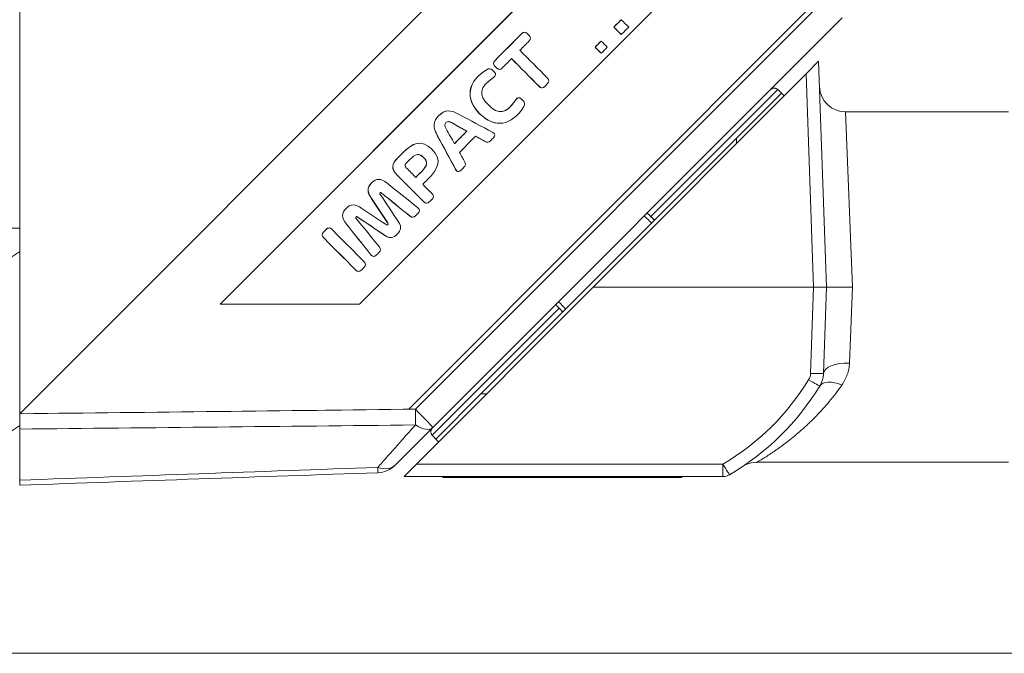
# Model space of a CAD drawing. Header units: millimetres. Extents: x 4 to 836, y 5 to 589.
# Tile 2 of 75: x 145 to 183, y 289 to 313. Entities that reach past the tile are written whole.
import ezdxf

# ---------------------------------------------------------------- set-up
doc = ezdxf.new("R2010")
doc.units = ezdxf.units.MM
doc.layers.add('1', color=7, linetype='Continuous', true_color=0xffffff)

msp = doc.modelspace()

# ---------------------------------------------------------------- linework, layer by layer
at = {"layer": '1', "color": 252, "linetype": 'Continuous', "lineweight": 18}
for p, q in [((144.893, 297.87), (144.893, 380.368)), ((176.593, 313.119), (160.814, 297.34)), ((172.521, 308.482), (174.26, 310.22)), ((174.26, 310.22), (174.356, 310.124)), ((162.672, 298.633), (172.521, 308.482)), ((144.593, 303.919), (144.893, 304.119)), ((160.934, 296.894), (162.672, 298.633)), ((144.593, 297.219), (144.893, 297.419)), ((144.893, 297.28), (144.893, 295.311)), ((160.814, 297.34), (159.367, 295.893)), ((161.04, 296.788), (160.934, 296.894)), ((147.006, 295.193), (147.006, 295.193))]:
    msp.add_line(p, q, dxfattribs=at)
at = {"layer": '1', "color": 18, "linetype": 'Continuous', "lineweight": 18}
for p, q in [((144.893, 297.87), (175.374, 328.37)), ((144.897, 297.87), (175.378, 328.37)), ((175.378, 313.553), (159.887, 298.053)), ((159.887, 298.053), (144.897, 297.87)), ((144.897, 297.87), (144.893, 297.87)), ((161.207, 295.412), (161.207, 295.452)), ((161.957, 295.412), (161.207, 295.412)), ((169.657, 295.412), (161.957, 295.412)), ((170.407, 295.412), (169.657, 295.412)), ((170.407, 295.452), (170.407, 295.412))]:
    msp.add_line(p, q, dxfattribs=at)
at = {"layer": '1', "color": 7, "linetype": 'Continuous', "lineweight": 18}
for p, q in [((152.621, 302.099), (170.292, 319.781)), ((152.625, 302.099), (170.294, 319.779)), ((172.979, 317.092), (157.995, 302.099)), ((152.621, 302.099), (152.625, 302.099)), ((157.995, 302.099), (152.625, 302.099))]:
    msp.add_line(p, q, dxfattribs=at)
at = {"layer": '1', "color": 252, "linetype": 'Continuous', "lineweight": 13}
for p, q in [((160.142, 298.047), (175.628, 313.533)), ((174.108, 310.361), (169.218, 305.471)), ((172.521, 308.286), (172.521, 308.482)), ((144.593, 305.019), (144.893, 305.019)), ((165.683, 301.936), (160.793, 297.046)), ((162.672, 298.633), (162.883, 298.633))]:
    msp.add_line(p, q, dxfattribs=at)
at = {"layer": '1', "color": 163, "linetype": 'Continuous', "lineweight": 18}
for p, q in [((167.79, 312.767), (167.794, 312.767)), ((168.076, 312.481), (168.079, 312.481)), ((167.071, 311.994), (167.075, 311.994)), ((167.304, 312.226), (167.307, 312.226)), ((167.304, 311.762), (167.307, 311.762))]:
    msp.add_line(p, q, dxfattribs=at)
at = {"layer": '1', "color": 5, "linetype": 'Continuous', "lineweight": 18}
for p, q in [((164.352, 312.568), (164.347, 312.568)), ((162.996, 311.165), (162.992, 311.165)), ((163.38, 311.139), (163.385, 311.139)), ((165.02, 310.43), (165.025, 310.43)), ((164.129, 310.045), (164.125, 310.045)), ((161.422, 309.54), (161.417, 309.54)), ((161.563, 309.074), (161.559, 309.074)), ((163.385, 309.062), (163.389, 309.062)), ((162.128, 308.755), (162.125, 308.755)), ((160.315, 308.295), (160.31, 308.295)), ((162.834, 308.359), (162.831, 308.359)), ((162.919, 308.334), (162.923, 308.334)), ((161.801, 307.202), (161.805, 307.202)), ((158.73, 306.899), (158.725, 306.899)), ((158.829, 306.383), (158.825, 306.383)), ((157.746, 305.916), (157.742, 305.916)), ((158.459, 306.154), (158.455, 306.154)), ((160.574, 305.979), (160.578, 305.979)), ((157.901, 305.457), (157.897, 305.457)), ((159.078, 305.224), (159.075, 305.224)), ((159.09, 305.145), (159.087, 305.145)), ((160.034, 305.441), (160.039, 305.441)), ((156.817, 305.027), (156.812, 305.027)), ((159.184, 304.659), (159.188, 304.659)), ((158.533, 303.934), (158.537, 303.934)), ((157.951, 303.355), (157.956, 303.355))]:
    msp.add_line(p, q, dxfattribs=at)
at = {"layer": '1', "color": 27, "linetype": 'Continuous', "lineweight": 18}
for p, q in [((175.203, 310.972), (175.686, 311.455)), ((175.686, 311.455), (175.99, 302.752)), ((175.203, 310.972), (166.996, 302.752)), ((183.007, 309.502), (176.72, 309.502)), ((166.996, 302.752), (160.189, 295.934)), ((166.996, 302.752), (175.49, 302.752)), ((175.49, 302.752), (175.99, 302.752)), ((175.99, 302.752), (175.873, 299.426)), ((173.308, 296.002), (183.007, 296.002)), ((159.707, 295.452), (160.189, 295.934)), ((171.998, 295.452), (159.707, 295.452))]:
    msp.add_line(p, q, dxfattribs=at)
at = {"layer": '1', "color": 5, "linetype": 'Continuous', "lineweight": 13}
for p, q in [((162.904, 311.137), (162.907, 311.137)), ((160.459, 307.744), (160.462, 307.744)), ((160.471, 306.029), (160.474, 306.029)), ((158.431, 303.995), (158.427, 303.995)), ((157.849, 303.404), (157.852, 303.404))]:
    msp.add_line(p, q, dxfattribs=at)
at = {"layer": '1', "color": 27, "linetype": 'Continuous', "lineweight": 13}
for p, q in [((175.49, 302.752), (175.203, 310.972)), ((176.72, 309.502), (176.99, 302.752)), ((175.374, 299.426), (175.49, 302.752)), ((176.99, 302.752), (176.873, 299.824)), ((160.189, 295.934), (171.998, 295.934)), ((171.998, 295.934), (171.998, 295.452))]:
    msp.add_line(p, q, dxfattribs=at)
at = {"layer": '1', "color": 18, "linetype": 'Continuous', "lineweight": 13}
for p, q in [((161.957, 295.452), (161.957, 295.412)), ((169.657, 295.412), (169.657, 295.452))]:
    msp.add_line(p, q, dxfattribs=at)
at = {"layer": '1', "color": 251, "linetype": 'Continuous', "lineweight": 18}
msp.add_line((114.731, 288.642), (203.34, 288.642), dxfattribs=at)
at = {"layer": '1', "color": 27, "linetype": 'Continuous', "lineweight": 18}
for centre, radius, start, end in [((176.72, 310.502), 1, 182, 270.4496), ((174.874, 299.46), 1, 328.634, 358), ((167.189, 304.145), 10, 300.4075, 328.634), ((171.998, 295.952), 0.5, 270, 300.4075)]:
    msp.add_arc(centre, radius, start, end, dxfattribs=at)
at = {"layer": '1', "color": 27, "linetype": 'Continuous', "lineweight": 13}
for centre, radius, start, end in [((174.874, 299.443), 0.5, 328.634, 358), ((167.189, 304.128), 9.5, 300.4075, 328.634)]:
    msp.add_arc(centre, radius, start, end, dxfattribs=at)
at = {"layer": '1', "color": 252, "linetype": 'Continuous', "lineweight": 18}
msp.add_arc((158.66, 296.6), 1, 272, 315, dxfattribs=at)
at = {"layer": '1', "color": 27, "linetype": 'Continuous', "lineweight": 13}
for centre, major_axis, ratio, start_param, end_param in [((176.873, 299.391), (-0.999, 0.035), 0.433473, 4.727525, 6.283185), ((175.374, 299.443), (-0.5, 0.017), 0.034878, 1.572014, 3.141593), ((175.301, 299.2), (-0.427, 0.26), 0.029804, 1.588963, 3.141593), ((176.582, 298.419), (0.854, -0.521), 0.498897, 1.866031, 3.141593), ((171.998, 295.952), (0.253, -0.431), 0.017672, 4.742493, 6.283185)]:
    msp.add_ellipse(centre, major_axis=major_axis, ratio=ratio, start_param=start_param, end_param=end_param, dxfattribs=at)
at = {"layer": '1', "color": 252, "linetype": 'Continuous', "lineweight": 13}
for centre, major_axis, ratio, start_param, end_param in [((160.107, 298.047), (-0.707, 0.707), 0.024685, 3.141593, 4.687709), ((160.107, 298.047), (-0.012, 1), 0.034897, 4.058676, 4.711976), ((160.107, 298.047), (-0.707, 0.707), 0.454746, 2.042533, 3.141593), ((158.66, 296.6), (-0.707, 0.707), 0.663424, 2.19769, 3.141593), ((158.66, 296.6), (-0.035, 0.999), 0.011787, 3.1416, 3.792628)]:
    msp.add_ellipse(centre, major_axis=major_axis, ratio=ratio, start_param=start_param, end_param=end_param, dxfattribs=at)
at = {"layer": '1', "color": 163, "linetype": 'Continuous', "lineweight": 18}
for points in [[(167.79, 312.767), (167.885, 312.862), (167.98, 312.957), (168.076, 313.052)], [(168.076, 312.481), (167.98, 312.576), (167.885, 312.672), (167.79, 312.767)], [(167.794, 312.767), (167.889, 312.862), (167.984, 312.957), (168.079, 313.052)], [(168.079, 312.481), (167.984, 312.576), (167.889, 312.672), (167.794, 312.767)], [(168.079, 313.052), (168.174, 312.957), (168.269, 312.862), (168.364, 312.767)], [(168.364, 312.767), (168.269, 312.672), (168.174, 312.576), (168.079, 312.481)], [(167.071, 311.994), (167.149, 312.072), (167.226, 312.149), (167.304, 312.226)], [(167.304, 311.762), (167.226, 311.839), (167.149, 311.917), (167.071, 311.994)], [(167.075, 311.994), (167.152, 312.072), (167.23, 312.149), (167.307, 312.226)], [(167.307, 311.762), (167.23, 311.839), (167.152, 311.917), (167.075, 311.994)], [(167.307, 312.226), (167.384, 312.149), (167.462, 312.072), (167.539, 311.994)], [(167.539, 311.994), (167.462, 311.917), (167.384, 311.839), (167.307, 311.762)]]:
    msp.add_open_spline(points, degree=3, dxfattribs=at)
at = {"layer": '1', "color": 5, "linetype": 'Continuous', "lineweight": 18}
for points, knots in [([(163.382, 311.139), (163.346, 311.139), (163.311, 311.156), (163.277, 311.189), (163.252, 311.215), (163.226, 311.241), (163.2, 311.266), (163.134, 311.333), (163.134, 311.407), (163.2, 311.473), (163.548, 311.822), (163.896, 312.17), (164.244, 312.519), (164.277, 312.551), (164.311, 312.568), (164.345, 312.568)], [0, 0, 0, 0, 0.05772, 0.05772, 0.05772, 0.110836, 0.110836, 0.110836, 0.225382, 0.225382, 0.225382, 0.944116, 0.944116, 0.944116, 1, 1, 1, 1]), ([(163.849, 311.552), (163.729, 311.431), (163.608, 311.31), (163.487, 311.189), (163.421, 311.123), (163.347, 311.123), (163.281, 311.189), (163.255, 311.215), (163.229, 311.241), (163.204, 311.266), (163.137, 311.333), (163.137, 311.407), (163.203, 311.473), (163.552, 311.822), (163.9, 312.17), (164.248, 312.519), (164.314, 312.585), (164.388, 312.585), (164.454, 312.519)], [0, 0, 0, 0, 0.182671, 0.182671, 0.182671, 0.266478, 0.266478, 0.266478, 0.305409, 0.305409, 0.305409, 0.389366, 0.389366, 0.389366, 0.916165, 0.916165, 0.916165, 1, 1, 1, 1]), ([(164.454, 312.519), (164.48, 312.493), (164.506, 312.467), (164.532, 312.441), (164.598, 312.375), (164.598, 312.301), (164.532, 312.235), (164.411, 312.113), (164.29, 311.992), (164.169, 311.872)], [0, 0, 0, 0, 0.127562, 0.127562, 0.127562, 0.401794, 0.401794, 0.401794, 1, 1, 1, 1]), ([(164.169, 311.872), (164.526, 311.514), (164.884, 311.157), (165.241, 310.8), (165.307, 310.733), (165.307, 310.659), (165.241, 310.593), (165.203, 310.555), (165.166, 310.517), (165.128, 310.48), (165.062, 310.413), (164.987, 310.413), (164.921, 310.479), (164.564, 310.837), (164.207, 311.194), (163.849, 311.552)], [0, 0, 0, 0, 0.413825, 0.413825, 0.413825, 0.478125, 0.478125, 0.478125, 0.521836, 0.521836, 0.521836, 0.586136, 0.586136, 0.586136, 1, 1, 1, 1]), ([(162.907, 311.137), (162.983, 311.183), (163.051, 311.17), (163.112, 311.11), (163.137, 311.085), (163.162, 311.06), (163.187, 311.034), (163.26, 310.962), (163.247, 310.886), (163.157, 310.826), (162.593, 310.454), (162.579, 310.143), (163.333, 309.389), (163.644, 309.403), (164.016, 309.967), (164.075, 310.058), (164.151, 310.07), (164.224, 309.997), (164.249, 309.972), (164.274, 309.947), (164.299, 309.922), (164.36, 309.861), (164.37, 309.788), (164.318, 309.703)], [0, 0, 0, 0, 0.058732, 0.058732, 0.058732, 0.086494, 0.086494, 0.086494, 0.151998, 0.151998, 0.151998, 0.498094, 0.498094, 0.844051, 0.844051, 0.844051, 0.909595, 0.909595, 0.909595, 0.937357, 0.937357, 0.937357, 1, 1, 1, 1]), ([(165.019, 310.43), (164.985, 310.43), (164.95, 310.447), (164.918, 310.479), (164.561, 310.837), (164.203, 311.194), (163.846, 311.552)], [0, 0, 0, 0, 0.070718, 0.070718, 0.070718, 1, 1, 1, 1]), ([(163.388, 309.062), (163.131, 309.061), (162.866, 309.183), (162.039, 310.01), (162.148, 310.683), (162.904, 311.137)], [0, 0, 0, 0, 0.299293, 0.299293, 1, 1, 1, 1]), ([(164.318, 309.703), (163.865, 308.96), (163.197, 308.855), (162.042, 310.01), (162.151, 310.683), (162.907, 311.137)], [0, 0, 0, 0, 0.498009, 0.498009, 1, 1, 1, 1]), ([(163.427, 309.509), (163.617, 309.51), (163.805, 309.654), (164.012, 309.967), (164.045, 310.017), (164.082, 310.043), (164.121, 310.044)], [0, 0, 0, 0, 0.842983, 0.842983, 0.842983, 1, 1, 1, 1]), ([(161.798, 307.202), (161.759, 307.203), (161.722, 307.23), (161.695, 307.281), (161.464, 307.711), (161.233, 308.14), (161.001, 308.569), (160.805, 308.93), (160.822, 309.133), (161.166, 309.477), (161.281, 309.54), (161.418, 309.54)], [0, 0, 0, 0, 0.047063, 0.047063, 0.047063, 0.545366, 0.545366, 0.545366, 0.840544, 0.840544, 1, 1, 1, 1]), ([(161.839, 307.938), (161.908, 307.815), (161.976, 307.692), (162.045, 307.569), (162.087, 307.495), (162.078, 307.427), (162.017, 307.366), (161.979, 307.328), (161.94, 307.289), (161.902, 307.251), (161.828, 307.176), (161.748, 307.189), (161.698, 307.281), (161.467, 307.711), (161.236, 308.14), (161.004, 308.569), (160.808, 308.93), (160.825, 309.133), (161.272, 309.58), (161.478, 309.603), (161.836, 309.401)], [0, 0, 0, 0, 0.099151, 0.099151, 0.099151, 0.151582, 0.151582, 0.151582, 0.189943, 0.189943, 0.189943, 0.24874, 0.24874, 0.24874, 0.592414, 0.592414, 0.592414, 0.795994, 0.795994, 1, 1, 1, 1]), ([(161.836, 309.401), (162.265, 309.17), (162.694, 308.939), (163.124, 308.707), (163.215, 308.657), (163.228, 308.578), (163.154, 308.504), (163.115, 308.465), (163.076, 308.426), (163.037, 308.387), (162.977, 308.326), (162.909, 308.318), (162.834, 308.359)], [0, 0, 0, 0, 0.696265, 0.696265, 0.696265, 0.815256, 0.815256, 0.815256, 0.894008, 0.894008, 0.894008, 1, 1, 1, 1]), ([(161.563, 309.074), (161.435, 309.144), (161.377, 309.145), (161.261, 309.028), (161.262, 308.971), (161.331, 308.843)], [0, 0, 0, 0, 0.499807, 0.499807, 1, 1, 1, 1]), ([(160.471, 306.029), (160.127, 306.374), (159.782, 306.719), (159.437, 307.063), (159.204, 307.297), (159.222, 307.492), (159.463, 307.734), (159.514, 307.785), (159.565, 307.836), (159.616, 307.886), (159.871, 308.142), (160.089, 308.293), (160.305, 308.295)], [0, 0, 0, 0, 0.44939, 0.44939, 0.44939, 0.688879, 0.688879, 0.688879, 0.755259, 0.755259, 0.755259, 1, 1, 1, 1]), ([(160.474, 306.029), (160.13, 306.374), (159.786, 306.719), (159.441, 307.063), (159.207, 307.297), (159.226, 307.492), (159.467, 307.734), (159.518, 307.785), (159.569, 307.836), (159.62, 307.886), (160.056, 308.324), (160.385, 308.455), (161.177, 307.662), (161.048, 307.331), (160.612, 306.894), (160.55, 306.832), (160.489, 306.771), (160.427, 306.71)], [0, 0, 0, 0, 0.26844, 0.26844, 0.26844, 0.411497, 0.411497, 0.411497, 0.451149, 0.451149, 0.451149, 0.701467, 0.701467, 0.952147, 0.952147, 0.952147, 1, 1, 1, 1]), ([(160.462, 307.744), (160.286, 307.92), (160.149, 307.889), (159.918, 307.658), (159.875, 307.615), (159.833, 307.573), (159.791, 307.531), (159.714, 307.453), (159.739, 307.398), (159.806, 307.332), (159.924, 307.214), (160.041, 307.096), (160.159, 306.978)], [0, 0, 0, 0, 0.413632, 0.413632, 0.413632, 0.528856, 0.528856, 0.528856, 0.678778, 0.678778, 0.678778, 1, 1, 1, 1]), ([(160.156, 306.978), (160.229, 307.051), (160.302, 307.124), (160.375, 307.197), (160.606, 307.428), (160.635, 307.568), (160.459, 307.744)], [0, 0, 0, 0, 0.324315, 0.324315, 0.324315, 1, 1, 1, 1]), ([(160.159, 306.978), (160.232, 307.051), (160.305, 307.124), (160.378, 307.197), (160.61, 307.428), (160.638, 307.568), (160.462, 307.744)], [0, 0, 0, 0, 0.324315, 0.324315, 0.324315, 1, 1, 1, 1]), ([(158.455, 306.154), (158.275, 306.417), (158.269, 306.578), (158.543, 306.853), (158.632, 306.9), (158.728, 306.899)], [0, 0, 0, 0, 0.667023, 0.667023, 1, 1, 1, 1]), ([(158.459, 306.154), (158.279, 306.417), (158.272, 306.578), (158.638, 306.945), (158.81, 306.948), (159.055, 306.751), (159.45, 306.436), (159.845, 306.121), (160.241, 305.806), (160.317, 305.745), (160.322, 305.669), (160.252, 305.6), (160.216, 305.564), (160.18, 305.528), (160.144, 305.492), (160.08, 305.428), (160.011, 305.423), (159.939, 305.482), (159.569, 305.782), (159.199, 306.083), (158.829, 306.383)], [0, 0, 0, 0, 0.137824, 0.137824, 0.275635, 0.275635, 0.275635, 0.583207, 0.583207, 0.583207, 0.632207, 0.632207, 0.632207, 0.663056, 0.663056, 0.663056, 0.709871, 0.709871, 0.709871, 1, 1, 1, 1]), ([(160.427, 306.71), (160.549, 306.588), (160.67, 306.467), (160.791, 306.346), (160.857, 306.28), (160.857, 306.206), (160.791, 306.139), (160.754, 306.103), (160.718, 306.066), (160.681, 306.029), (160.615, 305.963), (160.541, 305.963), (160.474, 306.029)], [0, 0, 0, 0, 0.450739, 0.450739, 0.450739, 0.657245, 0.657245, 0.657245, 0.793455, 0.793455, 0.793455, 1, 1, 1, 1]), ([(158.779, 306.336), (159.023, 305.971), (159.266, 305.606), (159.509, 305.24), (159.618, 305.075), (159.593, 304.94), (159.296, 304.643), (159.16, 304.617), (158.996, 304.727), (158.631, 304.97), (158.266, 305.214), (157.901, 305.457)], [0, 0, 0, 0, 0.361895, 0.361895, 0.361895, 0.500133, 0.500133, 0.638066, 0.638066, 0.638066, 1, 1, 1, 1]), ([(158.829, 306.383), (158.811, 306.397), (158.795, 306.397), (158.766, 306.367), (158.767, 306.353), (158.779, 306.336)], [0, 0, 0, 0, 0.510903, 0.510903, 1, 1, 1, 1]), ([(160.033, 305.441), (160.001, 305.441), (159.969, 305.455), (159.935, 305.482), (159.565, 305.782), (159.195, 306.083), (158.825, 306.383)], [0, 0, 0, 0, 0.06926, 0.06926, 0.06926, 1, 1, 1, 1]), ([(158.427, 303.995), (158.113, 304.39), (157.798, 304.786), (157.483, 305.181), (157.286, 305.427), (157.289, 305.598), (157.562, 305.871), (157.647, 305.915), (157.741, 305.916)], [0, 0, 0, 0, 0.599584, 0.599584, 0.599584, 0.867767, 0.867767, 1, 1, 1, 1]), ([(158.431, 303.995), (158.116, 304.39), (157.802, 304.786), (157.486, 305.181), (157.289, 305.427), (157.293, 305.598), (157.659, 305.964), (157.82, 305.958), (158.083, 305.778)], [0, 0, 0, 0, 0.527315, 0.527315, 0.527315, 0.763174, 0.763174, 1, 1, 1, 1]), ([(158.083, 305.778), (158.392, 305.571), (158.702, 305.364), (159.011, 305.157), (159.053, 305.13), (159.076, 305.13), (159.09, 305.145)], [0, 0, 0, 0, 0.927557, 0.927557, 0.927557, 1, 1, 1, 1]), ([(157.901, 305.457), (157.884, 305.469), (157.87, 305.471), (157.841, 305.441), (157.84, 305.426), (157.854, 305.407)], [0, 0, 0, 0, 0.486654, 0.486654, 1, 1, 1, 1]), ([(157.854, 305.407), (158.154, 305.037), (158.455, 304.667), (158.755, 304.297), (158.813, 304.225), (158.809, 304.155), (158.745, 304.091), (158.709, 304.056), (158.673, 304.02), (158.637, 303.984), (158.568, 303.914), (158.491, 303.919), (158.431, 303.995)], [0, 0, 0, 0, 0.696183, 0.696183, 0.696183, 0.808446, 0.808446, 0.808446, 0.882625, 0.882625, 0.882625, 1, 1, 1, 1]), ([(159.187, 304.659), (159.125, 304.659), (159.062, 304.681), (158.993, 304.727), (158.628, 304.97), (158.263, 305.214), (157.897, 305.457)], [0, 0, 0, 0, 0.137676, 0.137676, 0.137676, 1, 1, 1, 1]), ([(157.849, 303.404), (157.431, 303.822), (157.014, 304.24), (156.597, 304.657), (156.53, 304.724), (156.53, 304.798), (156.596, 304.864), (156.634, 304.902), (156.672, 304.94), (156.709, 304.977), (156.742, 305.01), (156.777, 305.027), (156.813, 305.027)], [0, 0, 0, 0, 0.775376, 0.775376, 0.775376, 0.878538, 0.878538, 0.878538, 0.948504, 0.948504, 0.948504, 1, 1, 1, 1]), ([(157.852, 303.404), (157.435, 303.822), (157.017, 304.24), (156.6, 304.657), (156.534, 304.724), (156.534, 304.798), (156.6, 304.864), (156.638, 304.902), (156.675, 304.94), (156.713, 304.977), (156.779, 305.044), (156.853, 305.044), (156.92, 304.977)], [0, 0, 0, 0, 0.73731, 0.73731, 0.73731, 0.835407, 0.835407, 0.835407, 0.901939, 0.901939, 0.901939, 1, 1, 1, 1]), ([(156.92, 304.977), (157.337, 304.56), (157.754, 304.142), (158.172, 303.725), (158.238, 303.658), (158.238, 303.584), (158.172, 303.518), (158.134, 303.48), (158.096, 303.442), (158.059, 303.405), (157.992, 303.338), (157.918, 303.338), (157.852, 303.404)], [0, 0, 0, 0, 0.737359, 0.737359, 0.737359, 0.835462, 0.835462, 0.835462, 0.901998, 0.901998, 0.901998, 1, 1, 1, 1])]:
    msp.add_open_spline(points, degree=3, knots=knots, dxfattribs=at)
for points in [[(162.904, 311.137), (162.935, 311.156), (162.965, 311.165), (162.994, 311.165)], [(161.559, 309.074), (161.492, 309.11), (161.445, 309.128), (161.406, 309.128)], [(162.125, 308.755), (161.936, 308.862), (161.748, 308.968), (161.559, 309.074)], [(162.128, 308.755), (161.94, 308.862), (161.751, 308.968), (161.563, 309.074)], [(161.331, 308.843), (161.437, 308.654), (161.543, 308.465), (161.649, 308.276)], [(161.648, 308.278), (161.807, 308.437), (161.966, 308.596), (162.125, 308.755)], [(161.649, 308.276), (161.809, 308.436), (161.969, 308.596), (162.128, 308.755)], [(162.466, 308.566), (162.257, 308.356), (162.048, 308.147), (161.839, 307.938)], [(162.831, 308.359), (162.709, 308.427), (162.587, 308.496), (162.465, 308.564)], [(162.834, 308.359), (162.712, 308.428), (162.589, 308.497), (162.466, 308.566)], [(160.459, 307.744), (160.384, 307.819), (160.316, 307.856), (160.244, 307.857)], [(158.825, 306.383), (158.817, 306.39), (158.809, 306.393), (158.801, 306.393)], [(159.075, 305.224), (158.868, 305.534), (158.662, 305.844), (158.455, 306.154)], [(159.078, 305.224), (158.872, 305.534), (158.665, 305.844), (158.459, 306.154)], [(160.578, 305.979), (160.542, 305.978), (160.505, 305.995), (160.471, 306.029)], [(157.897, 305.457), (157.889, 305.463), (157.881, 305.467), (157.874, 305.467)], [(159.087, 305.145), (159.102, 305.159), (159.104, 305.184), (159.075, 305.224)], [(159.09, 305.145), (159.105, 305.159), (159.107, 305.184), (159.078, 305.224)], [(158.533, 303.934), (158.496, 303.934), (158.459, 303.955), (158.427, 303.995)], [(157.952, 303.355), (157.917, 303.355), (157.882, 303.371), (157.849, 303.404)]]:
    msp.add_open_spline(points, degree=3, dxfattribs=at)
at = {"layer": '1', "color": 252, "linetype": 'Continuous', "lineweight": 18}
for points, knots in [([(173.83, 310.356), (173.835, 310.361), (173.84, 310.365), (173.85, 310.373), (173.855, 310.377), (173.871, 310.388), (173.882, 310.394), (173.9, 310.402), (173.905, 310.404), (173.918, 310.408), (173.924, 310.409), (173.943, 310.413), (173.955, 310.415), (173.981, 310.415), (173.994, 310.414), (174.019, 310.41), (174.031, 310.406), (174.049, 310.399), (174.055, 310.397), (174.067, 310.391), (174.072, 310.388), (174.089, 310.378), (174.099, 310.37), (174.108, 310.361)], [0, 0, 0, 0, 0.0625, 0.0625, 0.125, 0.125, 0.25, 0.25, 0.3125, 0.3125, 0.375, 0.375, 0.5, 0.5, 0.625, 0.625, 0.75, 0.75, 0.8125, 0.8125, 0.875, 0.875, 1, 1, 1, 1]), ([(144.893, 297.28), (144.893, 297.323), (144.893, 297.413), (144.893, 297.509), (144.893, 297.61), (144.893, 297.712), (144.893, 297.817), (144.893, 297.87)], [0, 0, 0, 0, 0.25, 0.5, 0.5, 0.75, 1, 1, 1, 1]), ([(160.797, 297.323), (160.793, 297.319), (160.789, 297.314), (160.78, 297.304), (160.777, 297.299), (160.766, 297.283), (160.76, 297.272), (160.752, 297.254), (160.75, 297.248), (160.746, 297.236), (160.745, 297.23), (160.741, 297.211), (160.739, 297.198), (160.739, 297.173), (160.74, 297.16), (160.744, 297.135), (160.747, 297.122), (160.754, 297.105), (160.757, 297.099), (160.763, 297.087), (160.766, 297.081), (160.776, 297.065), (160.784, 297.055), (160.793, 297.046)], [0, 0, 0, 0, 0.0625, 0.0625, 0.125, 0.125, 0.25, 0.25, 0.3125, 0.3125, 0.375, 0.375, 0.5, 0.5, 0.625, 0.625, 0.75, 0.75, 0.8125, 0.8125, 0.875, 0.875, 1, 1, 1, 1]), ([(144.893, 295.119), (144.893, 295.119), (144.893, 295.127), (144.893, 295.152), (144.893, 295.185), (144.893, 295.225), (144.893, 295.28), (144.893, 295.311)], [0, 0, 0, 0, 0.25, 0.5, 0.5, 0.75, 1, 1, 1, 1])]:
    msp.add_open_spline(points, degree=3, knots=knots, dxfattribs=at)
for points in [[(174.108, 310.361), (174.159, 310.314), (174.209, 310.267), (174.26, 310.22)], [(169.077, 305.603), (169.173, 305.51), (169.269, 305.417), (169.365, 305.325)], [(169.218, 305.471), (169.267, 305.422), (169.316, 305.373), (169.365, 305.325)], [(165.829, 301.789), (165.736, 301.885), (165.644, 301.981), (165.551, 302.077)], [(165.683, 301.936), (165.732, 301.887), (165.78, 301.838), (165.829, 301.789)], [(160.793, 297.046), (160.84, 296.995), (160.887, 296.945), (160.934, 296.894)], [(158.695, 295.601), (154.094, 295.44), (149.494, 295.28), (144.893, 295.119)]]:
    msp.add_open_spline(points, degree=3, dxfattribs=at)
at = {"layer": '1', "color": 252, "linetype": 'Continuous', "lineweight": 13}
for points, knots in [([(169.254, 305.214), (169.158, 305.306), (169.062, 305.399), (168.966, 305.492), (168.966, 305.492), (168.966, 305.492)], [0, 0, 0, 0, 0.99972, 0.99972, 1, 1, 1, 1]), ([(158.695, 295.806), (158.804, 295.928), (158.916, 296.054), (159.145, 296.314), (159.263, 296.447), (159.505, 296.72), (159.629, 296.86), (159.882, 297.146), (160.011, 297.291), (160.142, 297.439)], [0, 0, 0, 0, 0.25, 0.25, 0.5, 0.5, 0.75, 0.75, 1, 1, 1, 1])]:
    msp.add_open_spline(points, degree=3, knots=knots, dxfattribs=at)
at = {"layer": '1', "color": 27, "linetype": 'Continuous', "lineweight": 18}
for points, knots in [([(176.99, 302.752), (176.986, 302.752), (176.982, 302.752), (176.974, 302.752), (176.97, 302.752), (176.957, 302.752), (176.933, 302.752), (176.908, 302.752), (176.859, 302.752), (176.827, 302.752), (176.778, 302.752), (176.762, 302.752), (176.73, 302.752), (176.714, 302.752), (176.667, 302.752), (176.606, 302.752), (176.532, 302.752), (176.49, 302.752), (176.461, 302.752), (176.447, 302.752), (176.379, 302.752), (176.329, 302.752), (176.259, 302.752), (176.237, 302.752), (176.206, 302.752), (176.196, 302.752), (176.176, 302.752), (176.167, 302.752), (176.122, 302.752), (176.091, 302.752), (176.06, 302.752), (176.054, 302.752), (176.042, 302.752), (176.037, 302.752), (176.023, 302.752), (176.015, 302.752), (175.996, 302.752), (175.99, 302.752), (175.99, 302.752)], [0, 0, 0, 0, 0.007812, 0.007812, 0.015625, 0.015625, 0.03125, 0.0625, 0.0625, 0.125, 0.125, 0.15625, 0.15625, 0.1875, 0.1875, 0.25, 0.3125, 0.34375, 0.34375, 0.375, 0.375, 0.5, 0.5, 0.5625, 0.5625, 0.59375, 0.59375, 0.625, 0.625, 0.75, 0.75, 0.78125, 0.78125, 0.8125, 0.8125, 0.875, 0.875, 1, 1, 1, 1]), ([(172.843, 295.887), (172.872, 295.903), (172.995, 295.961), (173.157, 296.008), (173.284, 295.997), (173.307, 295.994)], [0, 0, 0, 0, 0.205923, 0.855058, 1, 1, 1, 1])]:
    msp.add_open_spline(points, degree=3, knots=knots, dxfattribs=at)
at = {"layer": '1', "color": 252, "linetype": 'Continuous', "lineweight": 13}
for points in [[(165.662, 302.188), (165.755, 302.092), (165.847, 301.996), (165.94, 301.9)], [(144.963, 297.871), (150.022, 297.928), (155.082, 297.987), (160.142, 298.047)], [(160.142, 297.439), (155.059, 297.385), (149.976, 297.332), (144.893, 297.28)], [(144.893, 295.311), (149.494, 295.476), (154.094, 295.641), (158.695, 295.806)]]:
    msp.add_open_spline(points, degree=3, dxfattribs=at)
at = {"layer": '1', "color": 27, "linetype": 'Continuous', "lineweight": 13}
for points, knots in [([(176.582, 298.978), (176.625, 299.04), (176.664, 299.105), (176.707, 299.189), (176.716, 299.206), (176.732, 299.24), (176.755, 299.291), (176.775, 299.344), (176.812, 299.45), (176.832, 299.522), (176.861, 299.67), (176.87, 299.746), (176.873, 299.824)], [0, 0, 0, 0, 0.25, 0.25, 0.3125, 0.3125, 0.375, 0.5, 0.5, 0.75, 0.75, 1, 1, 1, 1]), ([(176.582, 298.978), (176.425, 298.754), (176.263, 298.543), (175.932, 298.146), (175.764, 297.959), (175.508, 297.696), (175.422, 297.61), (175.293, 297.487), (175.25, 297.446), (175.165, 297.367), (175.122, 297.328), (174.994, 297.213), (174.909, 297.139), (174.742, 296.999), (174.659, 296.931), (174.496, 296.803), (174.415, 296.741), (174.258, 296.624), (174.182, 296.569), (174.07, 296.49), (174.034, 296.465), (173.98, 296.428), (173.962, 296.416), (173.927, 296.392), (173.91, 296.381), (173.824, 296.323), (173.76, 296.281), (173.641, 296.205), (173.587, 296.171), (173.49, 296.112), (173.448, 296.086), (173.395, 296.055), (173.38, 296.046), (173.36, 296.034), (173.353, 296.03), (173.342, 296.023), (173.337, 296.02), (173.314, 296.007), (173.305, 296.002), (173.305, 296.002)], [0, 0, 0, 0, 0.125014, 0.125014, 0.250028, 0.250028, 0.312535, 0.312535, 0.343788, 0.343788, 0.375042, 0.375042, 0.437549, 0.437549, 0.500056, 0.500056, 0.562563, 0.562563, 0.625069, 0.625069, 0.656323, 0.656323, 0.67195, 0.67195, 0.687576, 0.687576, 0.750083, 0.750083, 0.81259, 0.81259, 0.875097, 0.875097, 0.906351, 0.906351, 0.921977, 0.921977, 0.937604, 0.937604, 1, 1, 1, 1])]:
    msp.add_open_spline(points, degree=3, knots=knots, dxfattribs=at)

doc.saveas('drawing.dxf')
